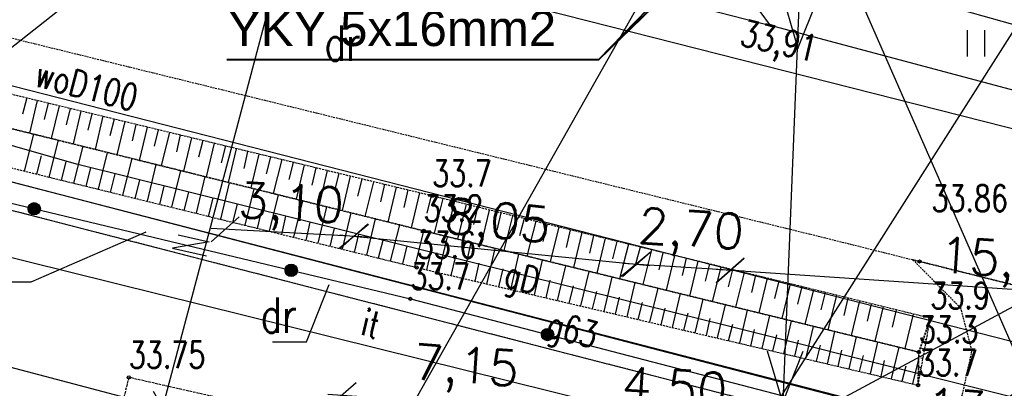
# Model space of a CAD drawing. Header units: inches. Extents: x 6268 to 12323, y 5221 to 42059.
# Tile 10 of 98: x 8467 to 9026, y 6208 to 6417. Entities that reach past the tile are written whole.
import ezdxf
from ezdxf.enums import TextEntityAlignment as Align

# ---------------------------------------------------------------- set-up
doc = ezdxf.new("R2010")
doc.units = ezdxf.units.IN
doc.header["$MEASUREMENT"] = 0
for name, pattern in [('1', [0]), ('2', [1.5, 1, -0.5]), ('423', [2, 1.5, -0.5]), ('424', [1.5, 1, -0.5]), ('9', [1.75, 1.25, -0.5]), ('901', [0])]:
    doc.linetypes.add(name, pattern=pattern)
doc.layers.get('Defpoints').update_dxf_attribs({"lineweight": 9})
for name, color, linetype in [('000_Inne__niezydentyfikowane_', 7, 'Continuous'), ('210-oznaczenie_konturu_uzytku_g', 7, 'Continuous'), ('211-numer_dzialki_ewidencyjnej', 7, 'Continuous'), ('218-kontur_uzytku_gruntowego', 7, 'Continuous'), ('219-dzialka_ewidencyjna', 7, 'Continuous'), ('chodnik', 7, 'Continuous'), ('inny_obiekt_zagospodarowania_te', 7, 'Continuous'), ('jezdnia', 7, 'Continuous'), ('kraweznik', 7, 'Continuous'), ('ogrodzenie_trwale', 7, 'Continuous'), ('pikieta_naturalna', 7, 'Continuous'), ('pikieta_naturalna-Atr2', 7, 'Continuous'), ('pikieta_sztuczna', 7, 'Continuous'), ('pikieta_sztuczna-Atr2', 7, 'Continuous'), ('przewod_elektroenergetyczny_nis', 7, 'Continuous'), ('przewod_elektroenergetyczny_pod', 7, 'Continuous'), ('przewod_gazowy', 7, 'Continuous'), ('przewod_gazowy-Atr1', 7, 'Continuous'), ('przewod_kanalizacyjny', 7, 'Continuous'), ('przewod_telekomunikacyjny_podzi', 7, 'Continuous'), ('przewod_wodociagowy', 7, 'Continuous'), ('przewod_wodociagowy-Atr1', 7, 'Continuous'), ('skarpa_nieumocniona', 7, 'Continuous'), ('trawnik', 7, 'Continuous')]:
    doc.layers.add(name, color=color, linetype=linetype)
doc.layers.add('1DE-schemat ideowy', color=1, linetype='Continuous', lineweight=40)
doc.styles.add('arial', font='arial.ttf', dxfattribs={"height": 1.7})
doc.styles.get("Standard").update_dxf_attribs({"font": 'txt.shx'})
doc.styles.add('STYL_ARIAL', font='simplex', dxfattribs={"width": 0.75, "oblique": 0.1})
doc.dimstyles.new('ISO-25', dxfattribs={"dimtxt": 13, "dimasz": 7, "dimexe": 1, "dimexo": 90, "dimgap": 2.5, "dimtad": 1, "dimdec": 0, "dimtxsty": 'Standard', "dimblk": 'ARCHTICK', "dimcen": 2.5, "dimdle": 8, "dimadec": 0, "dimazin": 0, "dimtfac": 1, "dimtdec": 0, "dimtmove": 1, "dimatfit": 3, "dimldrblk": 'ARCHTICK', "dimfxl": 2, "dimfxlon": 1, "dimarcsym": 0})

# ---------------------------------------------------------------- blocks, each defined once
blk = doc.blocks.new('PW01')
at = {"color": 7}
blk.add_polyline3d([(0.045, 0, 0), (0.0318, -0.0318, 0), (0, -0.045, 0), (-0.0318, -0.0318, 0), (-0.045, 0, 0), (-0.0318, 0.0318, 0), (0, 0.045, 0), (0.0318, 0.0318, 0), (0.045, 0, 0)], dxfattribs=at)
blk = doc.blocks.new('801')
at = {"linetype": 'Continuous', "lineweight": 13}
h = blk.add_hatch(color=0, dxfattribs=at)
edge = h.paths.add_edge_path()
edge.add_arc((0, 0), 0.045, 0, 360)
blk = doc.blocks.new('TU04')
at = {"color": 7}
for points in [[(0, 0, 0), (0, 0.75, 0)], [(0.5, 0, 0), (0.5, 0.75, 0)]]:
    blk.add_polyline3d(points, dxfattribs=at)
blk = doc.blocks.new('_Oblique')
at = {"color": 0, "linetype": 'ByBlock', "lineweight": -2}
blk.add_line((-0.5, -0.5), (0.5, 0.5), dxfattribs=at)
blk = doc.blocks.new('*D1462')
at = {"color": 0, "lineweight": -2}
blk.add_line((9190.35, 6252.64), (8861.95, 6275.08), dxfattribs=at)
at = {"layer": 'Defpoints', "color": 0}
for p in [(8885.99, 6509.56), (9198.43, 6488.21), (8869.93, 6274.54)]:
    blk.add_point(p, dxfattribs=at)
at = {"color": 0, "lineweight": -2, "xscale": 15, "yscale": 15, "zscale": 15}
for p, rotation in [((8869.93, 6274.54), 176.091553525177), ((9182.37, 6253.19), 356.091553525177)]:
    blk.add_blockref('_Oblique', p, dxfattribs=dict(at, rotation=rotation))
at = {"color": 0, "insert": (9027.12, 6278), "char_height": 20, "attachment_point": 5, "rotation": 356.0916}
blk.add_mtext('15,78', dxfattribs=at)
blk = doc.blocks.new('_ArchTick')
at = {"color": 0, "linetype": 'ByBlock', "const_width": 0.15}
blk.add_lwpolyline([(-0.5, -0.5), (0.5, 0.5)], dxfattribs=at)
blk = doc.blocks.new('*D1463')
at = {"color": 0, "lineweight": -2}
blk.add_line((8877.92, 6274.03), (8808.75, 6278.42), dxfattribs=at)
at = {"layer": 'Defpoints', "color": 0}
for p in [(8830.97, 6502.02), (8884.17, 6498.64), (8816.74, 6277.92)]:
    blk.add_point(p, dxfattribs=at)
at = {"color": 0, "lineweight": -2}
for p, xscale, yscale, zscale, rotation in [((8816.74, 6277.92), 15, 15, 15, 176.3652566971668), ((8869.93, 6274.54), 15.00000000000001, 15.00000000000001, 15.00000000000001, 356.3652566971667)]:
    blk.add_blockref('_Oblique', p, dxfattribs=dict(at, xscale=xscale, yscale=yscale, zscale=zscale, rotation=rotation))
at = {"color": 0, "insert": (8847.55, 6295.28), "char_height": 20, "attachment_point": 5, "rotation": 356.3653}
blk.add_mtext('2,70', dxfattribs=at)
blk = doc.blocks.new('*D1464')
at = {"color": 0, "lineweight": -2}
blk.add_line((8824.18, 6277.19), (8648.4, 6294.61), dxfattribs=at)
at = {"layer": 'Defpoints', "color": 0}
for p in [(8677.97, 6511.93), (8837.83, 6496.09), (8656.36, 6293.82)]:
    blk.add_point(p, dxfattribs=at)
at = {"color": 0, "lineweight": -2, "yscale": 15, "zscale": 15}
for p, xscale, rotation in [((8656.36, 6293.82), 14.99999999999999, 174.3409633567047), ((8816.22, 6277.98), 15, 354.3409633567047)]:
    blk.add_blockref('_Oblique', p, dxfattribs=dict(at, xscale=xscale, rotation=rotation))
at = {"color": 0, "insert": (8737.69, 6300), "char_height": 20, "attachment_point": 5, "rotation": 354.341}
blk.add_mtext('8,05', dxfattribs=at)
blk = doc.blocks.new('*D1465')
at = {"color": 0, "lineweight": -2}
blk.add_line((8664.35, 6293.39), (8575.31, 6298.26), dxfattribs=at)
at = {"layer": 'Defpoints', "color": 0}
for p in [(8595.02, 6512.11), (8668.09, 6508.11), (8583.29, 6297.82)]:
    blk.add_point(p, dxfattribs=at)
at = {"color": 0, "lineweight": -2, "yscale": 15, "zscale": 15}
for p, xscale, rotation in [((8583.29, 6297.82), 15, 176.8671992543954), ((8656.36, 6293.82), 14.99999999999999, 356.8671992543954)]:
    blk.add_blockref('_Oblique', p, dxfattribs=dict(at, xscale=xscale, rotation=rotation))
at = {"color": 0, "insert": (8620.6, 6309.97), "char_height": 20, "attachment_point": 5, "rotation": 356.8672}
blk.add_mtext('3,10', dxfattribs=at)
blk = doc.blocks.new('*D1466')
at = {"color": 0, "lineweight": -2}
blk.add_line((8641.61, 6204.28), (8800.24, 6193.44), dxfattribs=at)
at = {"layer": 'Defpoints', "color": 0}
for p in [(8684.23, 6710.69), (8826.9, 6700.94), (8792.26, 6193.99)]:
    blk.add_point(p, dxfattribs=at)
at = {"color": 0, "lineweight": -2, "xscale": 15, "yscale": 15, "zscale": 15}
for p, rotation in [((8649.59, 6203.73), 176.091526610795), ((8792.26, 6193.99), 356.0915266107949)]:
    blk.add_blockref('_Oblique', p, dxfattribs=dict(at, rotation=rotation))
at = {"color": 0, "insert": (8719.91, 6217.74), "char_height": 20, "attachment_point": 5, "rotation": 356.0915}
blk.add_mtext('7,15', dxfattribs=at)
blk = doc.blocks.new('*D1467')
at = {"color": 0, "lineweight": -2}
blk.add_line((8784.28, 6194.53), (8890.03, 6187.31), dxfattribs=at)
at = {"layer": 'Defpoints', "color": 0}
for p in [(8824.03, 6659.04), (8913.82, 6652.9), (8882.05, 6187.85)]:
    blk.add_point(p, dxfattribs=at)
at = {"color": 0, "lineweight": -2}
for p, xscale, yscale, zscale, rotation in [((8792.26, 6193.99), 15.00000000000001, 15.00000000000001, 15.00000000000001, 176.0915266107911), ((8882.05, 6187.85), 14.99999999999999, 15, 15, 356.0915266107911)]:
    blk.add_blockref('_Oblique', p, dxfattribs=dict(at, xscale=xscale, yscale=yscale, zscale=zscale, rotation=rotation))
at = {"color": 0, "insert": (8838.12, 6205.05), "char_height": 20, "attachment_point": 5, "rotation": 356.0915}
blk.add_mtext('4,50', dxfattribs=at)
blk = doc.blocks.new('*D1468')
at = {"color": 0, "lineweight": -2}
blk.add_line((8872.06, 6188.57), (9164.89, 6167.29), dxfattribs=at)
at = {"layer": 'Defpoints', "color": 0}
for p in [(8913.82, 6652.9), (9190.7, 6632.78), (9156.92, 6167.87)]:
    blk.add_point(p, dxfattribs=at)
at = {"color": 0, "lineweight": -2, "xscale": 15, "yscale": 15, "zscale": 15}
for p, rotation in [((8880.04, 6187.99), 175.8439405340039), ((9156.92, 6167.87), 355.8439405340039)]:
    blk.add_blockref('_Oblique', p, dxfattribs=dict(at, rotation=rotation))
at = {"color": 0, "insert": (9019.5, 6192.06), "char_height": 20, "attachment_point": 5, "rotation": 355.8439}
blk.add_mtext('13,98', dxfattribs=at)
blk = doc.blocks.new('*D1520')
at = {"color": 0, "lineweight": -2}
for p, q in [((8597.1, 6733.75), (8683.13, 6710.94)), ((8545.77, 6189.05), (8686.15, 6718.42)), ((8460.83, 6219.85), (8546.85, 6197.04))]:
    blk.add_line(p, q, dxfattribs=at)
at = {"layer": 'Defpoints', "color": 0}
for p in [(8684.1, 6710.68), (8684.1, 6710.68), (8547.82, 6196.78)]:
    blk.add_point(p, dxfattribs=at)
at = {"color": 0, "lineweight": -2}
for p, xscale, yscale, zscale, rotation in [((8684.1, 6710.68), 15.00000000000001, 15.00000000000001, 15.00000000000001, 75.14792138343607), ((8547.82, 6196.78), 14.99999999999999, 15, 15, 255.1479213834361)]:
    blk.add_blockref('_Oblique', p, dxfattribs=dict(at, xscale=xscale, yscale=yscale, zscale=zscale, rotation=rotation))
at = {"color": 0, "insert": (8602.27, 6457.36), "char_height": 20, "attachment_point": 5, "rotation": 75.1479}
blk.add_mtext('26,58', dxfattribs=at)

msp = doc.modelspace()

# ---------------------------------------------------------------- linework, layer by layer
for p, q in [((8249.278, 6233.475), (8628.985, 6532.659)), ((8586.329, 6015.764), (8847.744, 6477.699)), ((8586.329, 6015.764), (9213.183, 6351.939))]:
    msp.add_line(p, q)
at = {"color": 1}
msp.add_line((9264.665, 5696.548), (8914.946, 6494.188), dxfattribs=at)
at = {"layer": '000_Inne__niezydentyfikowane_', "color": 7}
for points in [[(8470.619, 6372.382, 0), (8468.219, 6363.182, 0)], [(8476.619, 6370.982, 0), (8472.219, 6352.382, 0)], [(8482.819, 6369.382, 0), (8480.619, 6360.182, 0)], [(8489.019, 6367.982, 0), (8484.619, 6349.382, 0)], [(8495.219, 6366.382, 0), (8493.019, 6357.182, 0)], [(8501.419, 6364.982, 0), (8497.019, 6346.382, 0)], [(8507.619, 6363.382, 0), (8505.419, 6354.182, 0)], [(8513.819, 6361.982, 0), (8509.419, 6343.182, 0)], [(8520.219, 6360.382, 0), (8517.819, 6350.982, 0)], [(8526.419, 6358.982, 0), (8521.819, 6340.182, 0)], [(8532.619, 6357.382, 0), (8530.419, 6347.982, 0)], [(8539.019, 6355.782, 0), (8534.419, 6336.982, 0)], [(8469.419, 6330.782, 0), (8474.619, 6351.782, 0)], [(8545.219, 6354.382, 0), (8543.019, 6344.982, 0)], [(8551.619, 6352.782, 0), (8547.019, 6333.982, 0)], [(8557.819, 6351.382, 0), (8555.619, 6341.782, 0)], [(8564.219, 6349.782, 0), (8559.619, 6330.782, 0)], [(8483.419, 6327.382, 0), (8488.619, 6348.382, 0)], [(8497.419, 6323.982, 0), (8502.619, 6344.982, 0)], [(8570.619, 6348.182, 0), (8568.219, 6338.782, 0)], [(8577.019, 6346.782, 0), (8572.419, 6327.582, 0)], [(8583.419, 6345.182, 0), (8581.019, 6335.582, 0)], [(8589.619, 6343.582, 0), (8585.019, 6324.382, 0)], [(8476.419, 6329.182, 0), (8479.019, 6339.582, 0)], [(8511.419, 6320.582, 0), (8516.419, 6341.382, 0)], [(8525.219, 6317.182, 0), (8530.419, 6337.982, 0)], [(8596.019, 6341.982, 0), (8593.819, 6332.382, 0)], [(8602.419, 6340.582, 0), (8597.819, 6321.382, 0)], [(8609.019, 6338.982, 0), (8606.619, 6329.382, 0)], [(8490.419, 6325.782, 0), (8493.019, 6336.182, 0)], [(8504.419, 6322.382, 0), (8507.019, 6332.782, 0)], [(8539.219, 6313.782, 0), (8544.219, 6334.582, 0)], [(8615.419, 6337.382, 0), (8610.619, 6318.182, 0)], [(8621.819, 6335.782, 0), (8619.419, 6326.182, 0)], [(8628.219, 6334.382, 0), (8623.619, 6314.982, 0)], [(8634.819, 6332.782, 0), (8632.419, 6322.982, 0)], [(8518.219, 6318.782, 0), (8520.819, 6329.382, 0)], [(8553.019, 6310.382, 0), (8558.219, 6331.182, 0)], [(8567.019, 6306.982, 0), (8572.019, 6327.782, 0)], [(8641.219, 6331.182, 0), (8636.619, 6311.782, 0)], [(8647.819, 6329.582, 0), (8645.419, 6319.782, 0)], [(8654.219, 6327.982, 0), (8649.619, 6308.582, 0)], [(8532.219, 6315.382, 0), (8534.819, 6325.782, 0)], [(8546.219, 6311.982, 0), (8548.619, 6322.382, 0)], [(8580.819, 6303.582, 0), (8585.819, 6324.182, 0)], [(8660.819, 6326.382, 0), (8658.419, 6316.582, 0)], [(8667.419, 6324.782, 0), (8662.619, 6305.182, 0)], [(8673.819, 6323.382, 0), (8671.419, 6313.382, 0)], [(8680.419, 6321.782, 0), (8675.619, 6301.982, 0)], [(8560.019, 6308.582, 0), (8562.619, 6318.982, 0)], [(8573.819, 6305.182, 0), (8576.419, 6315.582, 0)], [(8594.619, 6300.182, 0), (8599.819, 6320.782, 0)], [(8608.419, 6296.782, 0), (8613.619, 6317.382, 0)], [(8687.019, 6320.182, 0), (8684.619, 6310.182, 0)], [(8693.619, 6318.582, 0), (8688.819, 6298.782, 0)], [(8700.219, 6316.982, 0), (8697.819, 6306.982, 0)], [(8587.619, 6301.782, 0), (8590.219, 6312.182, 0)], [(8622.219, 6293.382, 0), (8627.419, 6313.982, 0)], [(8636.019, 6289.982, 0), (8641.019, 6310.582, 0)], [(8706.819, 6315.382, 0), (8702.019, 6295.582, 0)], [(8713.419, 6313.782, 0), (8711.019, 6303.782, 0)], [(8720.019, 6311.982, 0), (8715.219, 6292.382, 0)], [(8726.619, 6310.382, 0), (8724.219, 6300.582, 0)], [(8601.619, 6298.382, 0), (8604.019, 6308.782, 0)], [(8615.419, 6294.982, 0), (8617.819, 6305.382, 0)], [(8649.819, 6286.582, 0), (8654.819, 6307.182, 0)], [(8733.219, 6308.782, 0), (8728.419, 6288.982, 0)], [(8739.819, 6307.182, 0), (8737.419, 6297.382, 0)], [(8746.419, 6305.582, 0), (8741.419, 6285.782, 0)], [(8629.219, 6291.582, 0), (8631.619, 6301.982, 0)], [(8663.619, 6283.182, 0), (8668.619, 6303.782, 0)], [(8677.219, 6279.782, 0), (8682.419, 6300.382, 0)], [(8753.019, 6303.982, 0), (8750.419, 6294.182, 0)], [(8759.619, 6302.382, 0), (8754.619, 6282.582, 0)], [(8766.019, 6300.782, 0), (8763.619, 6290.982, 0)], [(8772.619, 6299.182, 0), (8767.819, 6279.382, 0)], [(8642.819, 6288.182, 0), (8645.419, 6298.582, 0)], [(8656.619, 6284.782, 0), (8659.219, 6295.182, 0)], [(8691.019, 6276.382, 0), (8696.019, 6296.982, 0)], [(8704.619, 6273.182, 0), (8709.419, 6293.582, 0)], [(8779.219, 6297.582, 0), (8776.819, 6287.582, 0)], [(8785.819, 6295.982, 0), (8781.019, 6276.182, 0)], [(8792.419, 6294.382, 0), (8790.019, 6284.382, 0)], [(8670.419, 6281.582, 0), (8673.019, 6291.782, 0)], [(8684.219, 6278.182, 0), (8686.619, 6288.382, 0)], [(8718.419, 6269.982, 0), (8723.019, 6290.382, 0)], [(8799.019, 6292.782, 0), (8794.219, 6272.982, 0)], [(8805.619, 6290.982, 0), (8803.219, 6281.182, 0)], [(8812.219, 6289.382, 0), (8807.219, 6269.782, 0)], [(8818.819, 6287.782, 0), (8816.219, 6277.982, 0)], [(8697.819, 6274.782, 0), (8700.219, 6285.182, 0)], [(8731.819, 6266.782, 0), (8736.619, 6286.982, 0)], [(8745.419, 6263.582, 0), (8750.019, 6283.782, 0)], [(8825.219, 6286.182, 0), (8820.419, 6266.582, 0)], [(8831.819, 6284.582, 0), (8829.419, 6274.782, 0)], [(8838.419, 6282.982, 0), (8833.619, 6263.382, 0)], [(8711.619, 6271.582, 0), (8714.019, 6281.782, 0)], [(8725.219, 6268.382, 0), (8727.419, 6278.582, 0)], [(8758.819, 6260.582, 0), (8763.419, 6280.382, 0)], [(8772.019, 6257.382, 0), (8776.619, 6277.182, 0)], [(8845.019, 6281.382, 0), (8842.619, 6271.582, 0)], [(8851.619, 6279.782, 0), (8846.819, 6259.982, 0)], [(8858.219, 6278.182, 0), (8855.819, 6268.382, 0)], [(8864.619, 6276.582, 0), (8859.819, 6256.782, 0)], [(8738.619, 6265.182, 0), (8741.019, 6275.382, 0)], [(8752.019, 6262.182, 0), (8754.419, 6272.182, 0)], [(8785.219, 6254.382, 0), (8789.819, 6273.982, 0)], [(8871.219, 6274.982, 0), (8868.819, 6265.182, 0)], [(8877.819, 6273.382, 0), (8873.019, 6253.582, 0)], [(8884.419, 6271.782, 0), (8882.019, 6261.982, 0)], [(8765.419, 6258.982, 0), (8767.819, 6268.982, 0)], [(8778.619, 6255.782, 0), (8781.019, 6265.782, 0)], [(8798.419, 6251.182, 0), (8803.019, 6270.782, 0)], [(8811.419, 6248.182, 0), (8816.019, 6267.582, 0)], [(8891.019, 6270.182, 0), (8886.219, 6250.382, 0)], [(8897.619, 6268.582, 0), (8895.019, 6258.582, 0)], [(8904.019, 6266.982, 0), (8899.219, 6247.182, 0)], [(8910.619, 6265.382, 0), (8908.219, 6255.382, 0)], [(8791.819, 6252.782, 0), (8794.219, 6262.582, 0)], [(8824.419, 6245.182, 0), (8829.019, 6264.382, 0)], [(8837.219, 6242.182, 0), (8841.819, 6261.382, 0)], [(8917.219, 6263.582, 0), (8912.419, 6243.982, 0)], [(8923.819, 6261.982, 0), (8921.419, 6252.182, 0)], [(8930.219, 6260.382, 0), (8925.419, 6240.782, 0)], [(8804.819, 6249.782, 0), (8807.219, 6259.382, 0)], [(8817.819, 6246.582, 0), (8820.219, 6256.382, 0)], [(8850.019, 6239.182, 0), (8854.619, 6258.182, 0)], [(8862.819, 6236.182, 0), (8867.219, 6254.982, 0)], [(8936.819, 6258.782, 0), (8934.419, 6248.982, 0)], [(8943.419, 6257.182, 0), (8938.619, 6237.582, 0)], [(8950.019, 6255.582, 0), (8947.619, 6245.782, 0)], [(8830.819, 6243.582, 0), (8833.019, 6253.182, 0)], [(8843.619, 6240.582, 0), (8846.019, 6250.182, 0)], [(8875.419, 6233.182, 0), (8879.819, 6251.982, 0)], [(8888.019, 6230.182, 0), (8892.419, 6248.982, 0)], [(8956.819, 6253.982, 0), (8952.019, 6234.382, 0)], [(8964.219, 6252.182, 0), (8961.819, 6242.382, 0)], [(8973.819, 6249.782, 0), (8969.019, 6230.182, 0)], [(8856.419, 6237.582, 0), (8858.619, 6247.182, 0)], [(8869.019, 6234.582, 0), (8871.419, 6243.982, 0)], [(8900.419, 6227.182, 0), (8904.819, 6245.782, 0)], [(8983.419, 6245.782, 0), (8983.219, 6245.782, 0)], [(8881.619, 6231.582, 0), (8883.819, 6240.982, 0)], [(8894.219, 6228.782, 0), (8896.419, 6237.982, 0)], [(8912.819, 6224.382, 0), (8917.219, 6242.782, 0)], [(8925.219, 6221.382, 0), (8929.419, 6239.782, 0)], [(8982.419, 6240.382, 0), (8981.219, 6240.582, 0)], [(8906.619, 6225.782, 0), (8908.819, 6234.982, 0)], [(8919.019, 6222.982, 0), (8921.219, 6232.182, 0)], [(8937.419, 6218.582, 0), (8941.619, 6236.782, 0)], [(8949.619, 6215.782, 0), (8953.819, 6233.782, 0)], [(8981.419, 6235.182, 0), (8980.419, 6235.382, 0)], [(8931.219, 6219.982, 0), (8933.419, 6229.182, 0)], [(8943.419, 6217.182, 0), (8945.619, 6226.182, 0)], [(8961.619, 6212.982, 0), (8965.819, 6230.982, 0)], [(8980.419, 6229.782, 0), (8977.819, 6230.382, 0)], [(8955.619, 6214.382, 0), (8957.619, 6223.382, 0)], [(8973.619, 6210.182, 0), (8977.019, 6224.182, 0)], [(8979.419, 6224.582, 0), (8978.219, 6224.782, 0)], [(8967.619, 6211.582, 0), (8969.819, 6220.382, 0)], [(8978.419, 6219.182, 0), (8976.819, 6219.582, 0)]]:
    msp.add_polyline3d(points, dxfattribs=at)
at = {"layer": '1DE-schemat ideowy'}
for p, q in [((8795.367, 6394.192), (8966.994, 6560.702)), ((8795.367, 6394.192), (8957.192, 6560.548)), ((8584.209, 6394.192), (8795.367, 6394.192))]:
    msp.add_line(p, q, dxfattribs=at)
at = {"layer": '210-oznaczenie_konturu_uzytku_g', "color": 3}
msp.add_polyline3d([(8610.123, 6233.914, 0), (8629.523, 6233.914, 0), (8642.271, 6266.616, 0)], dxfattribs=at)
at = {"layer": '211-numer_dzialki_ewidencyjnej', "color": 7}
for points in [[(8404.993, 6268.11, 0), (8473.177, 6268.11, 0), (8538.439, 6296.358, 0)], [(8556.653, 6294.786, 0), (8574.205, 6290.7, 0), (8553.317, 6287.154, 0), (8572.629, 6282.818, 0)]]:
    msp.add_polyline3d(points, dxfattribs=at)
at = {"layer": '218-kontur_uzytku_gruntowego', "color": 3, "linetype": '2'}
msp.add_polyline3d([(8978.819, 6175.382, 0), (8245.219, 6364.382, 0)], dxfattribs=at)
at = {"layer": '219-dzialka_ewidencyjna', "color": 7}
for points in [[(8986.219, 6188.382, 0), (8249.019, 6379.982, 0)], [(8978.819, 6175.382, 0), (8245.219, 6364.382, 0)]]:
    msp.add_polyline3d(points, dxfattribs=at)
at = {"layer": 'chodnik', "color": 7, "linetype": '423'}
msp.add_polyline3d([(8502.419, 6111.182, 0), (8524.619, 6106.982, 0), (8547.819, 6196.782, 0), (8816.419, 6127.582, 0), (8822.019, 6147.182, 0), (8528.619, 6213.782, 0), (8502.419, 6111.182, 0)], dxfattribs=at)
at = {"layer": 'inny_obiekt_zagospodarowania_te', "color": 7, "linetype": '1'}
msp.add_polyline3d([(8943.419, 6162.382, 0), (8320.819, 6316.582, 0)], dxfattribs=at)
at = {"layer": 'jezdnia', "color": 7, "linetype": '424'}
for points in [[(8397.019, 6422.382, 0), (8923.219, 6293.182, 0)], [(8923.219, 6293.182, 0), (8973.619, 6280.582, 0)], [(9008.419, 5943.782, 0), (9062.619, 6202.582, 0), (9075.219, 6221.382, 0), (9085.819, 6237.582, 0), (9101.019, 6248.782, 0), (9097.619, 6249.582, 0), (8973.619, 6280.582, 0), (9000.619, 6253.382, 0), (9007.019, 6228.782, 0), (8946.819, 5953.782, 0), (9008.419, 5943.782, 0)], [(8973.619, 6280.582, 0), (9097.619, 6249.582, 0)]]:
    msp.add_polyline3d(points, dxfattribs=at)
at = {"layer": 'kraweznik', "color": 7}
for points in [[(9184.457, 6434.508, 0), (9182.179, 6424.022, 0), (9174.199, 6392.342, 0), (9167.439, 6361.682, 0), (9141.799, 6347.202, 0), (8892.899, 6413.522, 0), (8875.319, 6437.462, 0), (8882.839, 6466.182, 0), (8890.379, 6497.862, 0), (8893.559, 6506.962, 0)], [(8770.359, 6445.182, 0), (8892.899, 6413.522, 0)]]:
    msp.add_polyline3d(points, dxfattribs=at)
at = {"layer": 'ogrodzenie_trwale', "color": 7, "linetype": '901'}
msp.add_polyline3d([(8329.019, 6344.382, 0), (8688.419, 6258.382, 0), (8977.019, 6183.382, 0), (8964.619, 6130.382, 0), (8955.419, 6126.382, 0)], dxfattribs=at)
at = {"layer": 'ogrodzenie_trwale', "color": 7}
for centre, radius in [((8474.901, 6309.474), 3.5), ((8474.901, 6309.474), 3.15), ((8474.901, 6309.474), 2.8), ((8474.901, 6309.474), 2.45), ((8474.901, 6309.474), 2.1), ((8474.901, 6309.474), 1.75), ((8474.901, 6309.474), 1.4), ((8474.901, 6309.474), 1.05), ((8474.901, 6309.474), 0.7), ((8620.783, 6274.566), 3.5), ((8620.783, 6274.566), 3.15), ((8620.783, 6274.566), 2.8), ((8620.783, 6274.566), 2.45), ((8620.783, 6274.566), 2.1), ((8620.783, 6274.566), 1.75), ((8620.783, 6274.566), 1.4), ((8620.783, 6274.566), 1.05), ((8620.783, 6274.566), 0.7), ((8766.287, 6238.146), 3.5), ((8766.287, 6238.146), 3.15), ((8766.287, 6238.146), 2.8), ((8766.287, 6238.146), 2.45), ((8766.287, 6238.146), 2.1), ((8766.287, 6238.146), 1.75), ((8766.287, 6238.146), 1.4), ((8766.287, 6238.146), 1.05), ((8766.287, 6238.146), 0.7)]:
    msp.add_circle(centre, radius, dxfattribs=at)
at = {"layer": 'przewod_elektroenergetyczny_nis', "color": 1}
for points in [[(8912.021, 6499.298, 0), (8899.855, 6199.624, 0), (8891.059, 6228.636, 0)], [(8900.043, 6429.442, 0), (8908.279, 6400.43, 0), (8919.509, 6428.506, 0)], [(8899.857, 6199.624, 0), (8911.463, 6228.636, 0)]]:
    msp.add_polyline3d(points, dxfattribs=at)
at = {"layer": 'przewod_elektroenergetyczny_pod', "color": 1}
msp.add_polyline3d([(8836.419, 6104.782, 0), (9175.305, 6637.846, 0)], dxfattribs=at)
at = {"layer": 'przewod_gazowy', "color": 40}
for points in [[(9712.819, 6027.982, 0), (9603.419, 6058.982, 0), (8875.019, 6241.382, 0), (8498.819, 6334.782, 0), (8360.019, 6374.582, 0), (8353.619, 6352.782, 0)], [(8353.619, 6352.782, 0), (9058.819, 6170.382, 0), (9682.019, 6016.782, 0), (9740.619, 6199.182, 0), (10440.019, 6037.982, 0), (10509.783, 6027.644, 0)]]:
    msp.add_polyline3d(points, dxfattribs=at)
at = {"layer": 'przewod_kanalizacyjny', "color": 34}
msp.add_polyline3d([(7115.419, 6843.382, 0), (7667.419, 6698.382, 0), (8274.019, 6542.782, 0), (8613.419, 6460.982, 0), (9063.619, 6346.582, 0)], dxfattribs=at)
at = {"layer": 'przewod_telekomunikacyjny_podzi', "color": 30}
msp.add_polyline3d([(7145.419, 6962.182, 0), (7188.819, 6920.982, 0), (7273.819, 6853.382, 0), (7948.619, 6682.782, 0), (8563.019, 6525.782, 0), (8996.619, 6423.782, 0), (9165.619, 6376.182, 0)], dxfattribs=at)
at = {"layer": 'przewod_wodociagowy', "color": 5}
msp.add_polyline3d([(9753.819, 6057.582, 0), (9392.019, 6140.582, 0), (9209.419, 6188.182, 0), (9180.619, 6195.582, 0), (8227.019, 6439.382, 0), (8058.419, 6485.782, 0), (7366.619, 6663.182, 0), (7151.019, 6719.782, 0), (7135.819, 6722.382, 0)], dxfattribs=at)
at = {"layer": 'skarpa_nieumocniona', "color": 7, "linetype": '9'}
for points in [[(8337.219, 6404.582, 0), (8336.019, 6386.182, 0), (8696.019, 6296.982, 0), (8977.019, 6228.182, 0), (8983.619, 6247.382, 0), (8700.819, 6316.782, 0), (8337.219, 6404.582, 0)], [(8337.219, 6404.582, 0), (8336.019, 6386.182, 0), (8696.019, 6296.982, 0), (8977.019, 6228.182, 0), (8983.619, 6247.382, 0), (8700.819, 6316.782, 0), (8337.219, 6404.582, 0)], [(8977.019, 6228.182, 0), (8696.019, 6296.982, 0), (8336.019, 6386.182, 0), (8329.019, 6365.382, 0), (8692.019, 6276.182, 0), (8976.619, 6209.382, 0), (8977.019, 6228.182, 0)], [(8977.019, 6228.182, 0), (8696.019, 6296.982, 0), (8336.019, 6386.182, 0), (8329.019, 6365.382, 0), (8692.019, 6276.182, 0), (8976.619, 6209.382, 0), (8977.019, 6228.182, 0)], [(8983.619, 6247.382, 0), (8977.019, 6228.182, 0), (8976.619, 6209.382, 0), (8983.619, 6247.382, 0)], [(8983.619, 6247.382, 0), (8977.019, 6228.182, 0), (8976.619, 6209.382, 0), (8983.619, 6247.382, 0)]]:
    msp.add_polyline3d(points, dxfattribs=at)

# ---------------------------------------------------------------- block references
at = {"layer": 'jezdnia', "color": 7, "xscale": 20, "yscale": 20, "zscale": 20}
msp.add_blockref('801', (8892.899, 6413.522, 678.22), dxfattribs=at)
at = {"layer": 'pikieta_naturalna', "color": 7, "xscale": 20, "yscale": 20, "zscale": 20}
for p in [(8700.819, 6316.782), (8696.019, 6296.982), (8692.019, 6276.182), (8688.419, 6258.382), (8983.619, 6247.382), (8977.019, 6228.182), (8976.619, 6209.382)]:
    msp.add_blockref('PW01', p, dxfattribs=at)
at = {"layer": 'pikieta_sztuczna', "color": 7, "xscale": 20, "yscale": 20, "zscale": 20, "rotation": 180.0004199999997}
msp.add_blockref('PW01', (8977.419, 6279.582), dxfattribs=at)
at = {"layer": 'pikieta_sztuczna', "color": 7, "xscale": 20, "yscale": 20, "zscale": 20}
msp.add_blockref('PW01', (8528.619, 6213.782), dxfattribs=at)
at = {"layer": 'trawnik', "color": 7, "xscale": 20, "yscale": 20, "zscale": 20}
msp.add_blockref('TU04', (9004.581, 6395.944), dxfattribs=at)

# ---------------------------------------------------------------- texts
at = {"layer": '1DE-schemat ideowy', "insert": (8584.886, 6455.224), "char_height": 20, "attachment_point": 1, "rotation": 359.98444, "style": 'arial'}
msp.add_mtext_dynamic_manual_height_columns('proj. linia kablowa\\PYKY 5x16mm2', width=850.08319, gutter_width=12.5, heights=[-53.756], dxfattribs=at)
at = {"layer": '210-oznaczenie_konturu_uzytku_g', "color": 3, "style": 'STYL_ARIAL', "width": 0.75}
for p in [(8639.673, 6387.526), (8603.415, 6233.152)]:
    msp.add_text('dr', height=20, dxfattribs=at).set_placement(p, align=Align.BOTTOM_LEFT)
at = {"layer": 'inny_obiekt_zagospodarowania_te', "color": 7, "style": 'STYL_ARIAL', "width": 0.75}
msp.add_text('it', height=15, rotation=346.089, dxfattribs=at).set_placement((8658.419, 6233.79), align=Align.BOTTOM_LEFT)
at = {"layer": 'jezdnia', "color": 7, "style": 'STYL_ARIAL', "width": 0.75}
msp.add_text('33,91', height=15, rotation=347.0976, dxfattribs=at).set_placement((8878.245, 6417.014), align=Align.TOP_LEFT)
at = {"layer": 'pikieta_naturalna-Atr2', "color": 7, "style": 'STYL_ARIAL', "width": 0.75}
for s, p in [('33.7', (8700.819, 6317.616)), ('33.2', (8696.019, 6297.816)), ('33.6', (8692.019, 6277.016)), ('33.7', (8688.419, 6259.216)), ('33.9', (8983.619, 6248.216)), ('33.3', (8977.019, 6229.016)), ('33.7', (8976.619, 6210.216))]:
    msp.add_text(s, height=15, dxfattribs=at).set_placement(p, align=Align.BOTTOM_LEFT)
at = {"layer": 'pikieta_sztuczna-Atr2', "color": 7, "style": 'STYL_ARIAL', "width": 0.75}
for s, p in [('33.86', (8984.219, 6303.416)), ('33.75', (8528.619, 6214.616))]:
    msp.add_text(s, height=15, dxfattribs=at).set_placement(p, align=Align.BOTTOM_LEFT)
at = {"layer": 'przewod_gazowy-Atr1', "color": 40, "style": 'STYL_ARIAL', "width": 0.75}
for s, rotation, p in [('gD', 346.057, (8742.517, 6272.968)), ('g63', 345.498, (8766.705, 6244.572))]:
    msp.add_text(s, height=15, rotation=rotation, dxfattribs=at).set_placement(p, align=Align.MIDDLE_LEFT)
at = {"layer": 'przewod_wodociagowy-Atr1', "color": 5, "style": 'STYL_ARIAL', "width": 0.75}
msp.add_text('woD100', height=15, rotation=345.658, dxfattribs=at).set_placement((8476.199, 6386.618), align=Align.MIDDLE_LEFT)

# ---------------------------------------------------------------- dimensions: what is measured, and where the dimension line sits
at = {"color": 1}
for p1, p2, distance, text, override, picture, middle in [((8547.819, 6196.782), (8684.098, 6710.684), 0, '26,58', {"dimtxt": 20, "dimasz": 15, "dimblk1": 'Oblique', "dimblk2": 'Oblique', "dimsah": 1, "dimtmove": 2}, '*D1520', (8602.265, 6457.364)), ((8824.034, 6659.038), (8913.824, 6652.904), -466.137, '4,50', {"dimtxt": 20, "dimasz": 15, "dimdec": 0, "dimblk1": 'Oblique', "dimblk2": 'Oblique', "dimsah": 1, "dimse1": 1, "dimse2": 1, "dimtmove": 2}, '*D1467', (8838.122, 6205.052)), ((8913.824, 6652.904), (9190.698, 6632.785), -466.143, '13,98', {"dimtxt": 20, "dimasz": 15, "dimdec": 0, "dimblk1": 'Oblique', "dimblk2": 'Oblique', "dimsah": 1, "dimse1": 1, "dimse2": 1, "dimtmove": 2}, '*D1468', (9019.505, 6192.056)), ((8668.087, 6508.114), (8595.024, 6512.113), 214.612, '3,10', {"dimtxt": 20, "dimasz": 15, "dimdec": 0, "dimblk1": 'Oblique', "dimblk2": 'Oblique', "dimsah": 1, "dimse1": 1, "dimse2": 1, "dimtmove": 2}, '*D1465', (8620.601, 6309.967)), ((8837.831, 6496.088), (8677.971, 6511.929), 219.175, '8,05', {"dimtxt": 20, "dimasz": 15, "dimdec": 0, "dimblk1": 'Oblique', "dimblk2": 'Oblique', "dimsah": 1, "dimse1": 1, "dimse2": 1, "dimtmove": 2}, '*D1464', (8737.686, 6300)), ((9198.426, 6488.21), (8885.989, 6509.556), 235.568, '15,78', {"dimtxt": 20, "dimasz": 15, "dimdec": 0, "dimblk1": 'Oblique', "dimblk2": 'Oblique', "dimsah": 1, "dimse1": 1, "dimse2": 1, "dimtmove": 2}, '*D1462', (9027.116, 6277.997))]:
    dim = msp.add_aligned_dim(p1=p1, p2=p2, distance=distance, text=text, dimstyle='ISO-25', override=override, dxfattribs=at)
    dim.commit()
    dim.dimension.update_dxf_attribs({"geometry": picture, "text_midpoint": middle})
for base, p1, p2, angle, text, picture, middle in [((8792.261, 6193.986), (8684.229, 6710.688), (8826.897, 6700.94), 356.09153, '7,15', '*D1466', (8719.914, 6217.737)), ((8816.735, 6277.915), (8884.168, 6498.644), (8830.971, 6502.024), 176.36526, '2,70', '*D1463', (8847.547, 6295.279))]:
    dim = msp.add_linear_dim(base=base, p1=p1, p2=p2, angle=angle, text=text, dimstyle='ISO-25', override={"dimtxt": 20, "dimasz": 15, "dimdec": 0, "dimblk1": 'Oblique', "dimblk2": 'Oblique', "dimsah": 1, "dimse1": 1, "dimse2": 1, "dimtmove": 2}, dxfattribs=at)
    dim.commit()
    dim.dimension.update_dxf_attribs({"geometry": picture, "text_midpoint": middle, "dimtype": 161})

doc.saveas('drawing.dxf')
